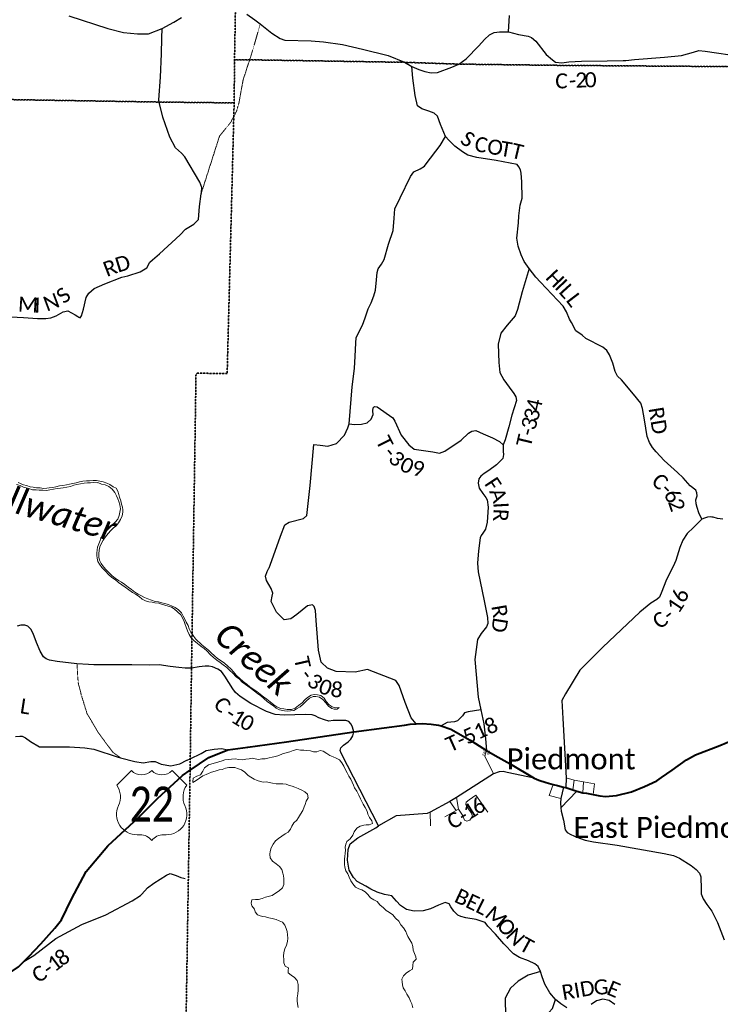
# Model space of a CAD drawing. Header units: feet. Extents: x 2184840 to 2498140, y 671180 to 1091827.
# Tile 7 of 21: x 2321295 to 2335244, y 795862 to 815464. Entities that reach past the tile are written whole.
import ezdxf
from ezdxf.enums import TextEntityAlignment as Align

# ---------------------------------------------------------------- set-up
doc = ezdxf.new("R2010")
doc.units = ezdxf.units.FT
doc.header["$MEASUREMENT"] = 0
doc.linetypes.add('DGN Style 3', pattern=[0.19312, 0.137943, -0.055177])
for name, color, linetype, lineweight in [('GM_X_County_Road', 3, 'Continuous', 30), ('GM_X_County_Road_Text', 3, 'Continuous', 0), ('GM_X_Major_Lake', 5, 'Continuous', 13), ('GM_X_Major_River', 5, 'Continuous', 13), ('GM_X_Major_River_Text', 5, 'Continuous', 0), ('GM_X_State_Route', 1, 'Continuous', 30), ('GM_X_Township', 7, 'DGN Style 3', 30), ('GM_X_Township_Road', 4, 'Continuous', 30), ('GM_X_Township_Road_Text', 4, 'Continuous', 0), ('GM_X_Township_ROW', 4, 'DGN Style 3', 13), ('GM_X_Township_Subdivision', 4, 'Continuous', 0), ('GM_X_Township_Subdivision_Text', 4, 'Continuous', 0), ('GM_X_Unincorporated_Text', 7, 'Continuous', 0), ('GM_X_US_Route', 1, 'Continuous', 40), ('GM_X_US_Shield', 7, 'Continuous', 0)]:
    doc.layers.add(name, color=color, linetype=linetype, lineweight=lineweight)
doc.styles.add('Style-font30', font='calibri.ttf')
doc.styles.add('Style-font31', font='calibrii.ttf')

# ---------------------------------------------------------------- blocks, each defined once
blk = doc.blocks.new('M1-H4_2')
at = {"layer": 'GM_X_US_Shield', "color": 7, "linetype": 'Continuous', "lineweight": 13, "flags": 128}
blk.add_lwpolyline([(-406, 672), (-696, 382, -0.270073), (-662, -25, 0.553205), (-290, -604), (-232, -604, -0.236068), (0, -720, -0.236068), (232, -604), (290, -604, 0.553205), (662, -25, -0.270073), (696, 382), (406, 672, -0.408367), (0, 672, -0.408367)], format="xyb", close=True, dxfattribs=at)
at = {"layer": 'GM_X_US_Shield', "color": 7, "linetype": 'Continuous', "lineweight": 13, "style": 'Style-font30', "width": 0.8}
blk.add_attdef('M1-H4_2_49200', text='', height=696, dxfattribs=at).set_placement((1, -343), align=Align.CENTER)

msp = doc.modelspace()

# ---------------------------------------------------------------- linework, layer by layer
at = {"layer": 'GM_X_County_Road', "flags": 128}
for points in [[(2331027, 815222), (2331227, 815171), (2331416, 815138), (2331483, 815111), (2331569, 815036), (2331776, 814768), (2331901, 814664), (2331965, 814617), (2332092, 814603), (2332231, 814623), (2332479, 814638), (2332993, 814642), (2333311, 814649), (2333366, 814654)], [(2333366, 814654), (2333538, 814671), (2334132, 814718), (2334470, 814752), (2334713, 814818), (2334819, 814847), (2334942, 814837), (2335664, 814732), (2335865, 814706), (2335908, 814701)], [(2334874, 805517), (2334819, 805648), (2334784, 805755), (2334763, 805825), (2334759, 805907), (2334783, 805986), (2334779, 806044), (2334758, 806095), (2334647, 806182), (2334507, 806342), (2334395, 806452), (2334129, 806689), (2333969, 806859), (2333891, 806950), (2333833, 807045), (2333787, 807168), (2333736, 807495), (2333698, 807723), (2333661, 807828), (2333517, 808010), (2333280, 808297), (2333196, 808367), (2333149, 808462), (2333102, 808628), (2333040, 808793), (2332983, 808875), (2332908, 808947), (2332566, 809116), (2332492, 809180), (2332368, 809272), (2332279, 809432), (2332242, 809504), (2332181, 809647), (2332118, 809759), (2331662, 810237), (2331568, 810337), (2331436, 810507), (2331339, 810648), (2331277, 810783), (2331217, 810952), (2331194, 811114), (2331223, 811418), (2331231, 811562), (2331259, 811771), (2331298, 811912), (2331293, 812233), (2331280, 812408), (2331264, 812476), (2331232, 812536), (2331197, 812581), (2330783, 812658), (2330395, 812718), (2330220, 812765), (2330108, 812836), (2329957, 812948), (2329840, 813066), (2329772, 813137), (2329675, 813377), (2329611, 813545), (2329546, 813600), (2329441, 813642), (2329303, 813686), (2329215, 813747), (2329170, 813954), (2329121, 814302), (2329104, 814535)], [(2335076, 805563), (2335043, 805568), (2334989, 805563), (2334930, 805543), (2334874, 805517), (2334707, 805351), (2334587, 805237), (2334497, 805104), (2334440, 804955), (2334358, 804696), (2334308, 804579), (2334236, 804450), (2334160, 804287), (2334078, 804080), (2334031, 803969), (2333982, 803922), (2333859, 803846), (2333644, 803669), (2332907, 802973), (2332447, 802512), (2332164, 802042), (2332086, 801911), (2332106, 801554), (2332176, 800373), (2332167, 800175)], [(2335291, 805517), (2335190, 805534), (2335104, 805559), (2335076, 805563)], [(2325542, 802141), (2325539, 802145), (2325458, 802268), (2325382, 802395), (2325311, 802485), (2325242, 802534), (2325137, 802577), (2325062, 802593), (2324989, 802593), (2324871, 802577), (2324716, 802552), (2324593, 802553), (2324464, 802564), (2324294, 802587), (2324074, 802617), (2323888, 802613), (2323530, 802617), (2323113, 802618), (2322774, 802622), (2322664, 802625), (2322436, 802638), (2322039, 802685), (2321891, 802710), (2321823, 802739), (2321772, 802782), (2321702, 802893), (2321632, 803063), (2321564, 803243), (2321517, 803331), (2321458, 803391), (2321398, 803407), (2321319, 803407), (2321246, 803391)], [(2327951, 801288), (2327922, 801376), (2327892, 801438), (2327850, 801489), (2327791, 801513), (2327709, 801513), (2327539, 801511), (2327448, 801497), (2327363, 801524), (2327251, 801568), (2327181, 801605), (2327116, 801625), (2326987, 801628), (2326561, 801620), (2326381, 801634), (2326209, 801692), (2325896, 801853), (2325684, 801987), (2325595, 802068), (2325542, 802141)], [(2332186, 795793), (2332069, 795871), (2331966, 795959), (2331851, 796091), (2331751, 796264), (2331700, 796409), (2331661, 796512), (2331619, 796617), (2331552, 796670), (2331427, 796724), (2331246, 796791), (2331125, 796865), (2330934, 797064), (2330767, 797261), (2330618, 797419), (2330563, 797488), (2330380, 797547), (2330180, 797582), (2330077, 797612), (2330019, 797637), (2329940, 797716), (2329878, 797803), (2329843, 797864), (2329763, 797889), (2329636, 797835), (2329477, 797761), (2329330, 797723), (2329148, 797716), (2328993, 797748), (2328874, 797826), (2328794, 797918), (2328701, 798019), (2328558, 798045), (2328410, 798094), (2328287, 798154), (2328184, 798211), (2328014, 798304), (2327943, 798384), (2327855, 798535), (2327821, 798732), (2327838, 798947), (2327872, 799057), (2328026, 799173), (2328385, 799378), (2328440, 799417), (2327697, 800860), (2327674, 800917), (2327686, 800965), (2327739, 801024), (2327834, 801085), (2327887, 801140), (2327928, 801209), (2327951, 801288)], [(2331538, 800362), (2331003, 800478), (2330919, 800494), (2330843, 800487), (2330728, 800447), (2329990, 799982), (2329859, 799897), (2329467, 799688), (2329406, 799661), (2328789, 799614), (2328440, 799417)], [(2323725, 798054), (2323841, 798183), (2323963, 798271), (2324217, 798432), (2324290, 798465), (2324411, 798427), (2324505, 798387), (2324563, 798374), (2324592, 798368)], [(2321381, 796717), (2321576, 796836), (2322017, 797173), (2322534, 797452), (2323011, 797643), (2323535, 797920), (2323703, 798030), (2323724, 798053), (2323725, 798054)], [(2333143, 795859), (2333034, 795935), (2332903, 795965), (2332782, 795932), (2332671, 795858)]]:
    msp.add_lwpolyline(points, dxfattribs=at)
at = {"layer": 'GM_X_Major_Lake', "flags": 128}
for points in [[(2328591, 797731), (2328536, 797782), (2328465, 797841), (2328414, 797906), (2328343, 797943), (2328280, 797984), (2328229, 798045), (2328172, 798104), (2328109, 798139), (2328047, 798158), (2327984, 798195), (2327927, 798258), (2327890, 798321), (2327854, 798392), (2327829, 798456), (2327790, 798519), (2327767, 798595), (2327760, 798644), (2327759, 798694), (2327764, 798756), (2327768, 798806), (2327777, 798870), (2327780, 798930), (2327777, 798990), (2327786, 799052), (2327807, 799102), (2327876, 799153), (2327925, 799226), (2327956, 799294), (2328005, 799367), (2328076, 799406), (2328144, 799427), (2328196, 799432), (2328250, 799437), (2328318, 799458), (2328305, 799517), (2328262, 799578), (2328229, 799644), (2328210, 799709), (2328174, 799781), (2328135, 799844), (2328110, 799899), (2328081, 799951), (2328048, 800024), (2328005, 800103), (2327964, 800170), (2327941, 800222), (2327916, 800285), (2327891, 800343), (2327850, 800404), (2327816, 800469), (2327783, 800531), (2327748, 800604), (2327711, 800671), (2327664, 800732), (2327597, 800765), (2327535, 800790), (2327472, 800813), (2327409, 800852), (2327336, 800901), (2327276, 800916), (2327208, 800887), (2327144, 800890), (2327084, 800908), (2327015, 800915), (2326955, 800924), (2326885, 800923), (2326813, 800934), (2326741, 800915), (2326675, 800890), (2326603, 800865), (2326525, 800851), (2326456, 800816), (2326388, 800795), (2326322, 800780), (2326260, 800771), (2326184, 800752), (2326114, 800749), (2326052, 800734), (2325982, 800751), (2325932, 800762), (2325864, 800749), (2325796, 800744), (2325728, 800728), (2325658, 800735), (2325587, 800752), (2325513, 800743), (2325447, 800738), (2325381, 800727), (2325327, 800712), (2325260, 800689), (2325192, 800668), (2325122, 800651), (2325052, 800626), (2324977, 800570), (2324942, 800506), (2324897, 800433), (2324823, 800404), (2324752, 800363), (2324741, 800295), (2324741, 800279)], [(2324741, 800279), (2324807, 800316), (2324874, 800367), (2324941, 800410), (2325005, 800437), (2325057, 800458), (2325117, 800481), (2325190, 800502), (2325268, 800529), (2325324, 800536), (2325396, 800565), (2325462, 800578), (2325516, 800575), (2325578, 800574), (2325649, 800550), (2325709, 800529), (2325776, 800480), (2325841, 800415), (2325896, 800382), (2325961, 800345), (2326021, 800316), (2326092, 800295), (2326142, 800286), (2326208, 800293), (2326260, 800278), (2326331, 800261), (2326399, 800249), (2326463, 800252), (2326531, 800251), (2326600, 800242), (2326650, 800227), (2326718, 800204), (2326771, 800185), (2326837, 800158), (2326910, 800125), (2326975, 800090), (2327028, 800043), (2327037, 799974), (2327000, 799903), (2326977, 799841), (2326962, 799791), (2326933, 799722), (2326886, 799648), (2326845, 799579), (2326812, 799529), (2326755, 799472), (2326716, 799408), (2326690, 799351), (2326643, 799291), (2326578, 799258), (2326514, 799211), (2326449, 799166), (2326390, 799119), (2326339, 799050), (2326300, 798980), (2326279, 798904), (2326274, 798850), (2326283, 798780), (2326330, 798711), (2326401, 798660), (2326470, 798606), (2326513, 798546), (2326536, 798473), (2326547, 798417), (2326552, 798365), (2326555, 798316), (2326556, 798250), (2326527, 798182), (2326460, 798121), (2326391, 798076), (2326319, 798030), (2326241, 798009), (2326190, 797993), (2326122, 797969), (2326052, 797950), (2325990, 797951), (2325920, 797944), (2325901, 797876), (2325914, 797824), (2325969, 797758), (2325984, 797700), (2326031, 797643), (2326084, 797620), (2326136, 797612), (2326188, 797601), (2326255, 797580), (2326323, 797570), (2326399, 797547), (2326464, 797524), (2326528, 797497), (2326574, 797434), (2326601, 797370), (2326618, 797313), (2326627, 797243), (2326634, 797177), (2326629, 797111), (2326608, 797041), (2326577, 796965), (2326554, 796892), (2326547, 796822), (2326551, 796752)], [(2329125, 795794), (2329104, 795869), (2329079, 795925), (2329048, 795989), (2329005, 796062), (2328968, 796131), (2328933, 796187), (2328918, 796248), (2328907, 796308), (2328904, 796360), (2328935, 796426), (2328990, 796485), (2329055, 796526), (2329115, 796559), (2329122, 796633), (2329127, 796701), (2329190, 796760), (2329183, 796810), (2329156, 796871), (2329131, 796941), (2329122, 797011), (2329102, 797076), (2329063, 797144), (2329026, 797209), (2329005, 797261), (2328982, 797312), (2328939, 797383), (2328884, 797446), (2328841, 797514), (2328774, 797578), (2328724, 797644), (2328658, 797688), (2328591, 797731)], [(2326551, 796752), (2326556, 796685), (2326583, 796621), (2326646, 796586), (2326642, 796536), (2326641, 796486), (2326702, 796445), (2326767, 796398), (2326820, 796333), (2326839, 796258), (2326842, 796204), (2326837, 796142), (2326830, 796068), (2326820, 795990), (2326821, 795930), (2326828, 795868), (2326841, 795796)]]:
    msp.add_lwpolyline(points, dxfattribs=at)
at = {"layer": 'GM_X_Major_River'}
msp.add_line((2323219, 806137), (2323159, 806166), dxfattribs=at)
at = {"layer": 'GM_X_Major_River', "flags": 128}
for points in [[(2321230, 806212), (2321302, 806191), (2321371, 806158), (2321421, 806143), (2321474, 806130), (2321552, 806103), (2321622, 806102), (2321684, 806096), (2321759, 806098), (2321827, 806090), (2321897, 806101), (2321969, 806114), (2322043, 806131), (2322109, 806140), (2322161, 806147), (2322231, 806154), (2322307, 806172), (2322374, 806195), (2322436, 806210), (2322508, 806223), (2322582, 806234), (2322648, 806243), (2322708, 806244), (2322772, 806249), (2322835, 806246)], [(2323159, 806166), (2323092, 806209), (2323027, 806240), (2322959, 806265), (2322894, 806278), (2322826, 806292), (2322758, 806289), (2322686, 806286), (2322624, 806285), (2322553, 806278), (2322486, 806263), (2322418, 806244), (2322352, 806232), (2322284, 806219), (2322226, 806204), (2322154, 806187), (2322088, 806182), (2322016, 806161), (2321952, 806148), (2321884, 806141), (2321834, 806136), (2321766, 806133), (2321704, 806144), (2321630, 806146), (2321561, 806155), (2321501, 806164), (2321431, 806191), (2321368, 806206), (2321264, 806247)], [(2322835, 806246), (2322853, 806247), (2322927, 806220), (2322998, 806203), (2323070, 806168), (2323135, 806117), (2323192, 806052), (2323224, 805986), (2323251, 805923), (2323271, 805871), (2323291, 805803), (2323300, 805725), (2323289, 805659), (2323276, 805590), (2323249, 805518), (2323198, 805457), (2323135, 805400), (2323076, 805339), (2323012, 805277), (2322967, 805211), (2322912, 805146), (2322899, 805095), (2322870, 805029), (2322845, 804964), (2322840, 804912), (2322831, 804844), (2322832, 804794), (2322837, 804742), (2322850, 804676), (2322883, 804624), (2322932, 804557), (2323001, 804486), (2323062, 804421), (2323133, 804360), (2323200, 804313), (2323263, 804262), (2323393, 804168), (2323470, 804114), (2323543, 804059), (2323598, 804024), (2323671, 803979), (2323736, 803930), (2323800, 803891), (2323867, 803872), (2323931, 803869), (2323983, 803856), (2324064, 803847), (2324116, 803830), (2324184, 803811), (2324253, 803787), (2324317, 803768), (2324372, 803732), (2324437, 803678), (2324502, 803617), (2324537, 803553), (2324567, 803486), (2324592, 803422), (2324608, 803371), (2324634, 803295), (2324669, 803226), (2324710, 803160), (2324763, 803107), (2324834, 803044), (2324901, 802992), (2324966, 802943), (2325027, 802892), (2325090, 802829), (2325155, 802766), (2325220, 802715), (2325285, 802666), (2325348, 802621), (2325417, 802568), (2325478, 802507), (2325537, 802452), (2325605, 802384), (2325672, 802333), (2325727, 802276), (2325790, 802227), (2325840, 802194), (2325911, 802139), (2325967, 802093), (2326035, 802043), (2326098, 802002), (2326155, 801953), (2326222, 801891), (2326287, 801842), (2326352, 801795), (2326404, 801760), (2326471, 801723), (2326533, 801714)], [(2323334, 805586), (2323346, 805658), (2323352, 805704), (2323341, 805758), (2323324, 805820), (2323307, 805887), (2323282, 805959), (2323269, 806009), (2323248, 806075), (2323219, 806137)], [(2326659, 801730), (2326620, 801729), (2326553, 801744), (2326487, 801753), (2326417, 801784), (2326352, 801823), (2326279, 801881), (2326214, 801934), (2326149, 801985), (2326082, 802036), (2326017, 802087), (2325946, 802137), (2325878, 802184), (2325817, 802232), (2325744, 802288), (2325677, 802351), (2325608, 802412), (2325549, 802478), (2325498, 802540), (2325437, 802594), (2325374, 802651), (2325305, 802698), (2325236, 802749), (2325175, 802798), (2325108, 802859), (2325053, 802914), (2324986, 802965), (2324921, 803016), (2324793, 803139), (2324746, 803203), (2324705, 803268), (2324668, 803335), (2324647, 803403), (2324608, 803472), (2324583, 803526), (2324550, 803589), (2324517, 803656), (2324457, 803717), (2324389, 803760), (2324318, 803793), (2324254, 803818), (2324187, 803841), (2324123, 803856), (2324057, 803873), (2323990, 803884), (2323920, 803907), (2323849, 803932), (2323783, 803959), (2323722, 803992), (2323654, 804025), (2323587, 804068), (2323524, 804121), (2323457, 804165), (2323388, 804218), (2323323, 804267), (2323263, 804300), (2323198, 804347), (2323137, 804392), (2323074, 804449), (2323017, 804513), (2322964, 804574), (2322917, 804635), (2322886, 804702), (2322871, 804764), (2322870, 804832), (2322875, 804900), (2322894, 804968), (2322915, 805031), (2322960, 805103), (2323003, 805166), (2323054, 805233), (2323107, 805296), (2323162, 805347), (2323221, 805393), (2323263, 805446), (2323305, 805516), (2323334, 805586)], [(2326533, 801714), (2326566, 801704), (2326618, 801699), (2326686, 801706), (2326752, 801713), (2326807, 801741), (2326879, 801786), (2326943, 801841), (2326998, 801898), (2327068, 801958), (2327136, 801990), (2327194, 801989), (2327262, 801978), (2327331, 801927), (2327392, 801862), (2327442, 801795), (2327510, 801752), (2327558, 801736), (2327614, 801736), (2327654, 801773)], [(2327654, 801773), (2327584, 801762), (2327516, 801781), (2327455, 801826), (2327400, 801892), (2327357, 801958), (2327288, 802008), (2327226, 802025), (2327157, 802030), (2327096, 802013), (2327026, 801971), (2326975, 801926), (2326922, 801865), (2326849, 801812), (2326779, 801759), (2326710, 801732), (2326659, 801730)]]:
    msp.add_lwpolyline(points, dxfattribs=at)
at = {"layer": 'GM_X_State_Route', "flags": 128}
for points in [[(2322274, 815540), (2323049, 815285), (2323364, 815211), (2323639, 815179), (2323859, 815184), (2324134, 815287), (2324367, 815416), (2324515, 815504)], [(2325818, 815575), (2325978, 815461), (2326085, 815380), (2326317, 815198), (2326483, 815092), (2326577, 815058), (2327097, 815041), (2327345, 815026), (2327722, 814971), (2328120, 814879), (2328630, 814748), (2328958, 814615), (2329104, 814535), (2329243, 814472), (2329361, 814433), (2329488, 814408), (2329615, 814414), (2329898, 814519), (2330037, 814579), (2330183, 814682), (2330434, 814941), (2330549, 815071), (2330649, 815164), (2330743, 815209), (2330851, 815225), (2331027, 815222)], [(2331027, 815222), (2331050, 815547)], [(2332123, 800182), (2332069, 799961), (2332064, 799871), (2332066, 799770), (2332078, 799708), (2332120, 799527), (2332155, 799334), (2332195, 799285), (2332266, 799242), (2332388, 799186), (2332555, 799131), (2332721, 799098), (2333193, 799029), (2334123, 798861), (2334313, 798823), (2334429, 798773), (2334661, 798628), (2334765, 798548), (2334831, 798473), (2334859, 798398), (2334863, 798155), (2334865, 798060), (2334901, 797963), (2334973, 797851), (2335074, 797715), (2335191, 797489), (2335324, 797146)]]:
    msp.add_lwpolyline(points, dxfattribs=at)
at = {"layer": 'GM_X_Township', "flags": 128}
for points in [[(2293026, 814182), (2293029, 814434), (2293031, 814619), (2293041, 815366), (2293053, 815903), (2293112, 818342), (2293117, 818552), (2293188, 821552), (2293118, 821627), (2293212, 825327), (2293233, 828059), (2293308, 832193), (2293369, 835523), (2293369, 835544), (2293396, 836726), (2293505, 841370), (2296152, 841341), (2298203, 841318), (2298984, 841309), (2299409, 841304), (2303948, 841296), (2307349, 841233), (2310027, 841184), (2312714, 841123), (2321315, 841039), (2326099, 840992), (2325966, 833355), (2325891, 829297), (2325590, 815668), (2325573, 814667), (2325565, 813807), (2324074, 813824), (2318654, 813913), (2318405, 813915), (2312318, 813997), (2301865, 814181), (2300375, 814207), (2300263, 814206), (2295111, 814177), (2293942, 814171)], [(2325573, 814667), (2325590, 815668), (2325891, 829297), (2325966, 833355), (2326099, 840992), (2326145, 840991), (2329231, 840977), (2331740, 840957), (2334320, 840944), (2335989, 840935), (2336282, 840933), (2340864, 840813), (2341863, 840786), (2347314, 840728), (2350226, 840682), (2357260, 840618), (2357241, 839843), (2357221, 838792), (2357072, 830701), (2356930, 824139), (2356867, 820227), (2356831, 817981), (2356752, 814258), (2352644, 814310), (2347151, 814367), (2344796, 814400), (2338483, 814492), (2336663, 814520), (2331984, 814555), (2330037, 814579), (2328958, 814615), (2325873, 814665)], [(2324581, 793897), (2324688, 800520), (2324691, 800751), (2324716, 802552), (2324806, 808427), (2325426, 808417), (2325558, 813537), (2325565, 813807), (2325573, 814667), (2325873, 814665), (2328958, 814615), (2330037, 814579), (2331984, 814555), (2336663, 814520), (2338483, 814492), (2344796, 814400), (2347151, 814367), (2352644, 814310), (2356752, 814258), (2359216, 814194), (2362033, 814121), (2361959, 811283), (2361926, 809995), (2361878, 808172), (2361723, 802246), (2361640, 799069), (2361594, 797047), (2361393, 792420), (2360813, 792438), (2356332, 792624), (2356335, 793768), (2354133, 793728), (2352742, 793704), (2350653, 793669), (2348328, 793631), (2347420, 793640), (2345598, 793658), (2344679, 793667), (2341706, 793694), (2338245, 793712), (2335944, 793725), (2329535, 793800)], [(2292779, 793198), (2292800, 794225), (2292913, 802612), (2292920, 803204), (2292931, 803917), (2292944, 804219), (2293017, 808570), (2293020, 810701), (2293026, 814182), (2293942, 814171), (2295111, 814177), (2300263, 814206), (2300375, 814207), (2301865, 814181), (2312318, 813997), (2318405, 813915), (2318654, 813913), (2324074, 813824), (2325565, 813807), (2325558, 813537), (2325426, 808417), (2324806, 808427), (2324716, 802552), (2324691, 800751), (2324688, 800520), (2324581, 793897), (2324572, 792923), (2320703, 792942), (2319605, 792982), (2317765, 792991), (2313830, 793043), (2310364, 793079), (2305819, 793124), (2303152, 793123), (2301755, 793131), (2299175, 793146), (2298035, 793128), (2293374, 793190)]]:
    msp.add_lwpolyline(points, close=True, dxfattribs=at)
at = {"layer": 'GM_X_Township_Road', "flags": 128}
for points in [[(2324067, 813854), (2324063, 813871), (2324099, 814318), (2324121, 814782), (2324127, 815097), (2324134, 815287)], [(2322456, 809554), (2322476, 809542), (2322496, 809526), (2322526, 809569), (2322566, 809704), (2322616, 809931), (2322671, 810022), (2322781, 810114), (2322990, 810203), (2323332, 810335), (2323445, 810363), (2323694, 810443), (2323825, 810525), (2323889, 810634), (2323940, 810683), (2324080, 810804), (2324487, 811181), (2324599, 811291), (2324761, 811396), (2324854, 811488), (2324872, 811747), (2324908, 812000), (2324912, 812014), (2324924, 812121), (2324884, 812226), (2324586, 812735), (2324519, 812804), (2324394, 812913), (2324286, 813128), (2324142, 813523), (2324074, 813824), (2324071, 813835), (2324067, 813854)], [(2326259, 804552), (2326283, 804602), (2326486, 805184), (2326575, 805407), (2326660, 805457), (2326945, 805533), (2327012, 805590), (2327077, 806188), (2327152, 807008), (2327280, 806990), (2327430, 806976), (2327601, 807027), (2327761, 807194), (2327828, 807341), (2327853, 807418), (2327914, 808154), (2327958, 808522), (2327972, 808762), (2327986, 809027), (2327992, 809139), (2328117, 809382), (2328176, 809529), (2328235, 809709), (2328290, 809828), (2328348, 809963), (2328378, 810078), (2328397, 810282), (2328414, 810433), (2328435, 810506), (2328500, 810597), (2328554, 810690), (2328641, 810992), (2328731, 811266), (2328749, 811513), (2328765, 811696), (2328873, 811918), (2329077, 812340), (2329145, 812432), (2329266, 812492), (2329353, 812549), (2329391, 812592), (2329665, 812959), (2329772, 813137)], [(2331436, 810507), (2331298, 810046), (2331208, 809692), (2331158, 809569), (2331000, 809384), (2330873, 809226), (2330824, 809005), (2330834, 808636), (2330857, 808440), (2330931, 808297), (2331038, 808150), (2331132, 808023), (2331171, 807958), (2331186, 807882), (2331096, 807592), (2331032, 807355), (2330958, 807097), (2330922, 806999), (2330924, 806867), (2330929, 806805), (2330914, 806728), (2330790, 806602), (2330636, 806488), (2330545, 806426), (2330479, 806379), (2330436, 806326), (2330422, 806238), (2330443, 806136), (2330517, 806029), (2330576, 805954), (2330605, 805905), (2330619, 805759), (2330602, 805460), (2330568, 805320), (2330515, 805239), (2330482, 805194), (2330461, 805146), (2330431, 804888), (2330407, 804641), (2330426, 804473), (2330541, 803897), (2330610, 803565), (2330616, 803441), (2330591, 803376), (2330483, 803241), (2330413, 803122), (2330357, 802726), (2330423, 801976), (2330478, 801721)], [(2320993, 809555), (2321370, 809537), (2321647, 809515), (2321815, 809512), (2321916, 809527), (2322024, 809571), (2322160, 809647), (2322254, 809667), (2322403, 809585), (2322456, 809554)], [(2327853, 807418), (2327959, 807405), (2328099, 807410), (2328213, 807439), (2328294, 807509), (2328330, 807605), (2328327, 807680), (2328330, 807736), (2328362, 807766), (2328414, 807755), (2328723, 807537), (2328766, 807470), (2328893, 807192), (2329040, 806998), (2329147, 806915), (2329520, 806861), (2329656, 806837), (2329762, 806873), (2330082, 807092), (2330228, 807232), (2330297, 807273), (2330379, 807287), (2330524, 807219), (2330708, 807142), (2330845, 807066), (2330922, 806999)], [(2329189, 801443), (2329090, 801566), (2328967, 801867), (2328850, 802207), (2328784, 802306), (2328221, 802524), (2327971, 802475), (2327599, 802489), (2327424, 802556), (2327300, 802672), (2327244, 802909), (2327201, 803505), (2327184, 803703), (2327160, 803782), (2327124, 803812), (2327028, 803792), (2326815, 803621), (2326692, 803533), (2326561, 803517), (2326410, 803667), (2326299, 803883), (2326319, 803989), (2326332, 804047), (2326303, 804141), (2326208, 804301), (2326189, 804383), (2326221, 804477), (2326256, 804547), (2326259, 804552)], [(2330478, 801721), (2330222, 801687), (2330149, 801662), (2330113, 801602), (2330013, 801506), (2329949, 801484), (2329808, 801471), (2329746, 801441), (2329687, 801407)], [(2330478, 801721), (2330533, 801446), (2330569, 801144), (2330590, 800914)], [(2321209, 801190), (2321296, 801200), (2321346, 801197), (2321410, 801169), (2321513, 801092), (2321691, 800988), (2322285, 800985), (2322595, 800970), (2322770, 800941), (2323259, 800781), (2323301, 800770), (2323590, 800693), (2323756, 800667), (2323906, 800693), (2323992, 800697), (2324115, 800643), (2324307, 800612), (2324481, 800650), (2324626, 800720)], [(2324626, 800720), (2324627, 800721), (2324691, 800751), (2324911, 800856), (2325008, 800912), (2325168, 800942), (2325312, 800952), (2325440, 800930)], [(2331661, 796512), (2331420, 796444), (2331222, 796322), (2331064, 796182), (2330959, 795984), (2330966, 795617), (2331046, 795544), (2331219, 795489), (2331421, 795494), (2331613, 795514), (2331757, 795619), (2331906, 795777), (2331966, 795959)]]:
    msp.add_lwpolyline(points, dxfattribs=at)
at = {"layer": 'GM_X_Township_ROW', "flags": 128}
for points in [[(2326085, 815380), (2325934, 814854), (2325873, 814665), (2325826, 814520)], [(2325826, 814520), (2325812, 814476), (2325743, 814261), (2325658, 813797), (2325612, 813642), (2325558, 813537), (2325498, 813421), (2325274, 813147), (2325094, 812585)], [(2325094, 812585), (2325091, 812575), (2324912, 812014)], [(2322436, 802638), (2322459, 802273), (2322518, 802034), (2322637, 801647), (2322854, 801281), (2323041, 801025), (2323153, 800877), (2323301, 800770)]]:
    msp.add_lwpolyline(points, dxfattribs=at)
at = {"layer": 'GM_X_Township_Subdivision', "flags": 128}
for points in [[(2330728, 800447), (2330558, 800804), (2330590, 800914)], [(2332716, 800040), (2332742, 800250), (2332520, 800289), (2332332, 800327), (2332176, 800373)], [(2332069, 799961), (2331834, 800020), (2331919, 800237)], [(2332307, 800130), (2332332, 800327)], [(2332509, 800074), (2332520, 800289)], [(2329990, 799982), (2330029, 799747), (2330114, 799626), (2330154, 799529), (2330196, 799510), (2330260, 799529), (2330307, 799609), (2330284, 799676), (2330221, 799759), (2330175, 799839), (2330185, 799887), (2330246, 799935), (2330379, 800025), (2330487, 799869), (2330618, 799689)], [(2332066, 799770), (2332385, 800104)], [(2329859, 799897), (2329983, 799721)], [(2329467, 799688), (2329473, 799414)], [(2329757, 799594), (2329983, 799721), (2330029, 799747)]]:
    msp.add_lwpolyline(points, dxfattribs=at)
at = {"layer": 'GM_X_US_Route', "flags": 128}
for points in [[(2334072, 800375), (2334288, 800522), (2334573, 800731), (2334751, 800830), (2335236, 801011), (2335612, 801174), (2335869, 801326), (2336106, 801505), (2336392, 801791), (2336619, 802091), (2336773, 802281), (2336894, 802393), (2337080, 802518), (2337330, 802640), (2337527, 802691), (2337710, 802712), (2337994, 802703), (2338299, 802678), (2338493, 802689), (2338669, 802739), (2338727, 802771)], [(2327951, 801288), (2328551, 801363), (2328957, 801420), (2329071, 801439), (2329189, 801443), (2329310, 801450), (2329488, 801439), (2329632, 801422), (2329687, 801407), (2329881, 801336), (2330264, 801121), (2330300, 801098)], [(2320218, 796100), (2320622, 796235), (2320985, 796414), (2321270, 796606), (2321381, 796717), (2321477, 796812), (2321717, 797065), (2321996, 797380), (2322125, 797544), (2322330, 797958), (2322621, 798508), (2323047, 799018), (2323662, 799582), (2323859, 799782), (2324042, 799956), (2324534, 800416), (2324688, 800520), (2325063, 800773), (2325440, 800930), (2325839, 800984), (2326610, 801088), (2327951, 801288)], [(2330300, 801098), (2330590, 800914), (2330763, 800816), (2331057, 800647), (2331538, 800362)], [(2331538, 800362), (2331630, 800321), (2331775, 800278), (2331919, 800237), (2332004, 800219), (2332123, 800182), (2332167, 800175), (2332307, 800130), (2332385, 800104), (2332509, 800074), (2332579, 800063)], [(2332579, 800063), (2332716, 800040), (2332848, 800012), (2332959, 799997), (2333178, 800020), (2333473, 800094), (2333736, 800198), (2333978, 800311), (2334072, 800375)]]:
    msp.add_lwpolyline(points, dxfattribs=at)

# ---------------------------------------------------------------- block references
at = {"layer": 'GM_X_US_Shield', "color": 7, "linetype": 'Continuous', "lineweight": 13}
ref = msp.add_blockref('M1-H4_2', (2323924, 799842), dxfattribs=at)
ref.add_attrib('M1-H4_2_15316', '22', dxfattribs={"color": 7, "linetype": 'Continuous', "lineweight": 13, "height": 696.1, "style": 'Style-font30', "width": 0.8}).set_placement((2323925, 799499), align=Align.CENTER)

# ---------------------------------------------------------------- texts
at = {"layer": 'GM_X_County_Road_Text', "style": 'Style-font30'}
for s, rotation, p in [('C', 358.2824, (2331953, 814100)), ('2', 2.181, (2332363, 814109)), ('0', 0.8743, (2332546, 814116)), ('-', 6.7956, (2332247, 814095)), ('S', 324.9959, (2330044, 813026)), ('C', 347.7835, (2330329, 812858)), ('O', 350.2795, (2330584, 812803)), ('T', 350.2199, (2330844, 812758)), ('T', 346.8567, (2331060, 812721)), ('H', 313.3796, (2331747, 810316)), ('I', 313.3549, (2331928, 810124)), ('L', 312.3141, (2332012, 810035)), ('L', 307.4905, (2332158, 809875)), ('RD', 279.3029, (2333813, 807726)), ('C', 317.5385, (2333852, 806244)), ('-', 315.2732, (2334031, 806080)), ('6', 302.1138, (2334107, 806007)), ('2', 288.6069, (2334198, 805867)), ('6', 68.7846, (2334545, 803837)), ('1', 56.256, (2334409, 803620)), ('C', 36.0674, (2334033, 803316)), ('-', 37.8327, (2334240, 803467)), ('C', 310.0912, (2325136, 801826)), ('-', 326.2936, (2325363, 801576)), ('1', 328.0464, (2325474, 801502)), ('0', 332.3784, (2325653, 801392)), ('6', 32.1956, (2330404, 799624)), ('1', 31.8788, (2330246, 799526)), ('C', 28.7544, (2329909, 799335)), ('-', 31.0215, (2330136, 799460)), ('B', 334.9223, (2329926, 797911)), ('E', 334.9185, (2330149, 797806)), ('L', 333.1015, (2330350, 797712)), ('M', 319.6207, (2330534, 797621)), ('O', 311.3283, (2330774, 797418)), ('N', 313.1491, (2330956, 797212)), ('T', 331.3939, (2331218, 796956)), ('1', 36.8789, (2321989, 796494)), ('8', 37.3252, (2322139, 796606)), ('C', 32.6086, (2321661, 796275)), ('-', 35.7194, (2321883, 796418)), ('R', 9.728, (2332115, 795944)), ('I', 9.7273, (2332358, 795986)), ('D', 9.5887, (2332479, 796007)), ('G', 3.138, (2332731, 796050)), ('E', 337.367, (2332959, 796070))]:
    msp.add_text(s, height=300, rotation=rotation, dxfattribs=at).set_placement(p)
at = {"layer": 'GM_X_Major_River_Text', "style": 'Style-font31'}
for s, height, rotation, p in [('Stillwater', 499.9, 343.6641, (2321690, 805494)), ('Creek', 498.9, 318.2407, (2325796, 802557))]:
    msp.add_text(s, height=height, rotation=rotation, dxfattribs=at).set_placement(p, align=Align.CENTER)
at = {"layer": 'GM_X_Township_Road_Text', "style": 'Style-font30'}
for s, rotation, p in [('D', 17.1389, (2323253, 810426)), ('R', 21.0512, (2323029, 810339)), ('S', 39.012, (2322175, 809794)), ('M', 356.6191, (2321254, 809654)), ('N', 20.4953, (2321836, 809649)), ('I', 357.3187, (2321583, 809634)), ('4', 77.3705, (2331660, 807646)), ('3', 73.9841, (2331605, 807449)), ('3', 73.793, (2331553, 807271)), ('T', 297.0116, (2328376, 807080)), ('T', 76.6014, (2331468, 806938)), ('-', 73.9774, (2331519, 807153)), ('-', 309.1544, (2328516, 806823)), ('3', 314.2336, (2328613, 806705)), ('0', 334.8586, (2328837, 806505)), ('9', 351.2525, (2329094, 806399)), ('F', 303.2288, (2330536, 806226)), ('A', 290.2582, (2330639, 806073)), ('R', 266.8175, (2330732, 805734)), ('I', 273.3273, (2330725, 805848)), ('R', 279.932, (2330684, 803789)), ('D', 260.906, (2330726, 803573)), ('T', 282.7873, (2326753, 802745)), ('-', 306.5817, (2326859, 802404)), ('3', 320.9004, (2326989, 802246)), ('0', 338.5826, (2327219, 802079)), ('8', 353.1653, (2327472, 801991)), ('L', 351.2923, (2321287, 801659)), ('T-518', 24.1886, (2329865, 800876))]:
    msp.add_text(s, height=300, rotation=rotation, dxfattribs=at).set_placement(p)
at = {"layer": 'GM_X_Township_Subdivision_Text', "style": 'Style-font30'}
for s, rotation, p in [('FAIR', 74.2939, (2330551, 800806)), ('RD', 78.1061, (2330646, 800823))]:
    msp.add_text(s, height=50, rotation=rotation, dxfattribs=at).set_placement(p)
at = {"layer": 'GM_X_Unincorporated_Text', "style": 'Style-font30'}
for s, height, p in [('Piedmont', 416.7, (2330990, 800539)), ('East Piedmont', 416.67, (2332319, 799175))]:
    msp.add_text(s, height=height, rotation=0, dxfattribs=at).set_placement(p)

doc.saveas('drawing.dxf')
